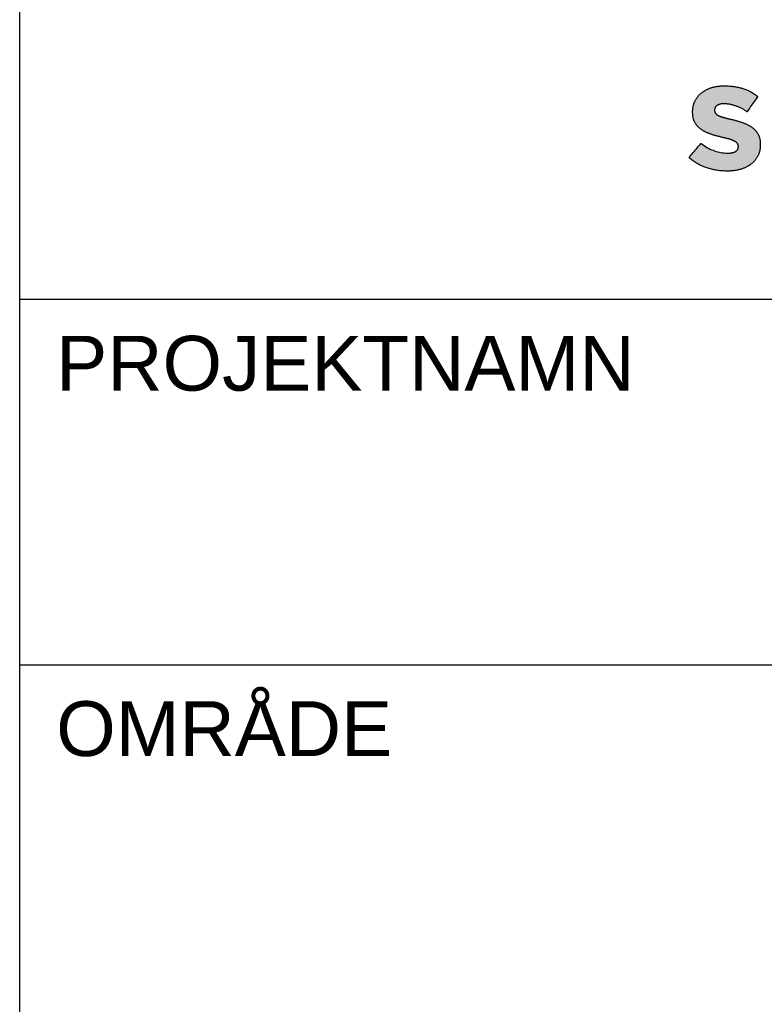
# Model space of a CAD drawing. Header units: millimetres. Extents: x 721 to 836, y 20 to 293.
# Tile 2 of 19: x 721 to 741, y 111 to 138. Entities that reach past the tile are written whole.
import ezdxf

# ---------------------------------------------------------------- set-up
doc = ezdxf.new("R2010")
doc.units = ezdxf.units.MM
for name, color, linetype in [('P-------F2-', 7, 'Continuous'), ('P-------W--', 7, 'Continuous'), ('P-------W3-', 8, 'Continuous'), ('P-------W34', 8, 'Continuous')]:
    doc.layers.add(name, color=color, linetype=linetype)
doc.styles.add('Arial', font='arial.ttf')

# ---------------------------------------------------------------- blocks, each defined once
blk = doc.blocks.new('STADSFAST_LOGO')
at = {"layer": 'P-------W34'}
h = blk.add_hatch(color=256, dxfattribs=at)
h.dxf.hatch_style = 1
h.paths.add_polyline_path([(740.369, 133.509), (740.335, 133.51), (740.301, 133.51), (740.267, 133.512), (740.234, 133.514), (740.201, 133.517), (740.167, 133.52), (740.135, 133.524), (740.102, 133.528), (740.069, 133.533), (740.037, 133.539), (740.005, 133.545), (739.973, 133.552), (739.941, 133.56), (739.91, 133.568), (739.878, 133.576), (739.847, 133.585), (739.816, 133.595), (739.786, 133.606), (739.755, 133.617), (739.725, 133.628), (739.696, 133.64), (739.666, 133.653), (739.638, 133.666), (739.609, 133.68), (739.581, 133.695), (739.554, 133.71), (739.527, 133.726), (739.5, 133.742), (739.473, 133.759), (739.447, 133.776), (739.422, 133.794), (739.397, 133.813), (739.372, 133.832), (739.347, 133.852), (739.324, 133.873), (739.322, 133.874), (739.327, 133.879), (739.342, 133.898), (739.363, 133.922), (739.386, 133.95), (739.412, 133.981), (739.44, 134.015), (739.47, 134.05), (739.499, 134.086), (739.529, 134.121), (739.557, 134.155), (739.584, 134.187), (739.608, 134.215), (739.628, 134.24), (739.645, 134.26), (739.651, 134.267), (739.656, 134.264), (739.695, 134.234), (739.735, 134.207), (739.775, 134.181), (739.816, 134.156), (739.857, 134.134), (739.898, 134.113), (739.94, 134.094), (739.982, 134.077), (740.025, 134.061), (740.068, 134.047), (740.111, 134.035), (740.154, 134.025), (740.198, 134.016), (740.243, 134.01), (740.287, 134.005), (740.332, 134.002), (740.378, 134), (740.402, 134), (740.416, 134), (740.43, 134.001), (740.444, 134.002), (740.457, 134.003), (740.47, 134.004), (740.482, 134.006), (740.494, 134.008), (740.506, 134.01), (740.517, 134.013), (740.528, 134.015), (740.539, 134.018), (740.55, 134.022), (740.56, 134.025), (740.569, 134.029), (740.579, 134.034), (740.587, 134.038), (740.596, 134.043), (740.604, 134.048), (740.612, 134.054), (740.619, 134.059), (740.626, 134.065), (740.633, 134.072), (740.639, 134.078), (740.644, 134.085), (740.65, 134.092), (740.654, 134.1), (740.658, 134.108), (740.662, 134.116), (740.665, 134.124), (740.668, 134.132), (740.67, 134.141), (740.672, 134.15), (740.673, 134.159), (740.674, 134.168), (740.674, 134.177), (740.674, 134.177), (740.674, 134.177), (740.674, 134.178), (740.674, 134.178), (740.674, 134.178), (740.674, 134.179), (740.674, 134.179), (740.674, 134.18), (740.674, 134.18), (740.674, 134.181), (740.674, 134.181), (740.674, 134.182), (740.674, 134.182), (740.674, 134.183), (740.674, 134.183), (740.674, 134.183), (740.674, 134.184), (740.674, 134.185), (740.674, 134.189), (740.674, 134.193), (740.673, 134.198), (740.673, 134.202), (740.672, 134.207), (740.672, 134.211), (740.671, 134.215), (740.67, 134.219), (740.669, 134.224), (740.668, 134.228), (740.667, 134.232), (740.665, 134.236), (740.664, 134.24), (740.662, 134.244), (740.66, 134.248), (740.658, 134.251), (740.656, 134.255), (740.654, 134.259), (740.652, 134.263), (740.649, 134.266), (740.646, 134.27), (740.643, 134.274), (740.64, 134.277), (740.637, 134.281), (740.633, 134.284), (740.63, 134.288), (740.626, 134.291), (740.622, 134.294), (740.618, 134.298), (740.614, 134.301), (740.609, 134.304), (740.604, 134.308), (740.6, 134.311), (740.595, 134.314), (740.59, 134.317), (740.584, 134.32), (740.579, 134.323), (740.573, 134.326), (740.568, 134.329), (740.562, 134.332), (740.555, 134.335), (740.549, 134.338), (740.543, 134.341), (740.536, 134.344), (740.529, 134.347), (740.522, 134.35), (740.515, 134.353), (740.508, 134.356), (740.5, 134.359), (740.492, 134.362), (740.484, 134.364), (740.476, 134.367), (740.468, 134.37), (740.46, 134.373), (740.451, 134.376), (740.442, 134.379), (740.432, 134.381), (740.423, 134.384), (740.413, 134.387), (740.403, 134.39), (740.392, 134.393), (740.382, 134.396), (740.371, 134.398), (740.36, 134.401), (740.348, 134.404), (740.336, 134.407), (740.324, 134.41), (740.312, 134.413), (740.3, 134.416), (740.287, 134.419), (740.274, 134.422), (740.254, 134.426), (740.234, 134.431), (740.214, 134.436), (740.194, 134.441), (740.174, 134.446), (740.154, 134.451), (740.135, 134.456), (740.116, 134.461), (740.097, 134.466), (740.078, 134.472), (740.059, 134.477), (740.04, 134.482), (740.022, 134.487), (740.003, 134.493), (739.985, 134.498), (739.967, 134.504), (739.95, 134.509), (739.932, 134.515), (739.915, 134.521), (739.898, 134.527), (739.881, 134.533), (739.865, 134.539), (739.848, 134.545), (739.833, 134.552), (739.817, 134.559), (739.802, 134.566), (739.786, 134.573), (739.771, 134.58), (739.757, 134.588), (739.743, 134.595), (739.728, 134.603), (739.715, 134.611), (739.701, 134.619), (739.688, 134.628), (739.675, 134.636), (739.662, 134.645), (739.649, 134.654), (739.637, 134.663), (739.625, 134.672), (739.614, 134.682), (739.603, 134.692), (739.592, 134.702), (739.581, 134.712), (739.571, 134.723), (739.561, 134.733), (739.551, 134.744), (739.542, 134.756), (739.533, 134.767), (739.524, 134.779), (739.515, 134.791), (739.507, 134.803), (739.499, 134.815), (739.492, 134.828), (739.484, 134.841), (739.478, 134.854), (739.471, 134.867), (739.465, 134.881), (739.459, 134.895), (739.454, 134.91), (739.449, 134.925), (739.445, 134.94), (739.441, 134.956), (739.437, 134.972), (739.434, 134.988), (739.431, 135.005), (739.429, 135.022), (739.427, 135.04), (739.425, 135.058), (739.424, 135.076), (739.423, 135.095), (739.423, 135.114), (739.423, 135.122), (739.423, 135.122), (739.423, 135.122), (739.423, 135.123), (739.423, 135.123), (739.423, 135.124), (739.423, 135.124), (739.423, 135.125), (739.423, 135.125), (739.423, 135.126), (739.423, 135.126), (739.423, 135.127), (739.423, 135.127), (739.423, 135.128), (739.423, 135.128), (739.423, 135.128), (739.423, 135.128), (739.423, 135.128), (739.423, 135.141), (739.423, 135.159), (739.424, 135.176), (739.425, 135.193), (739.427, 135.21), (739.429, 135.226), (739.431, 135.243), (739.434, 135.259), (739.437, 135.275), (739.44, 135.291), (739.444, 135.307), (739.448, 135.323), (739.453, 135.338), (739.458, 135.354), (739.463, 135.369), (739.468, 135.384), (739.474, 135.399), (739.481, 135.413), (739.488, 135.428), (739.495, 135.442), (739.502, 135.456), (739.51, 135.47), (739.518, 135.483), (739.526, 135.497), (739.535, 135.51), (739.544, 135.523), (739.554, 135.536), (739.563, 135.548), (739.573, 135.56), (739.584, 135.573), (739.595, 135.584), (739.606, 135.596), (739.617, 135.608), (739.629, 135.619), (739.641, 135.63), (739.654, 135.641), (739.667, 135.651), (739.68, 135.661), (739.693, 135.671), (739.707, 135.681), (739.721, 135.691), (739.735, 135.7), (739.75, 135.709), (739.765, 135.717), (739.78, 135.726), (739.796, 135.734), (739.812, 135.742), (739.828, 135.75), (739.844, 135.757), (739.861, 135.764), (739.878, 135.771), (739.895, 135.777), (739.913, 135.784), (739.931, 135.79), (739.949, 135.795), (739.967, 135.801), (739.986, 135.806), (740.005, 135.81), (740.024, 135.815), (740.044, 135.819), (740.064, 135.822), (740.084, 135.826), (740.104, 135.829), (740.125, 135.832), (740.146, 135.834), (740.167, 135.836), (740.189, 135.838), (740.21, 135.839), (740.232, 135.84), (740.255, 135.841), (740.277, 135.841), (740.304, 135.841), (740.336, 135.841), (740.368, 135.84), (740.4, 135.838), (740.431, 135.836), (740.462, 135.834), (740.492, 135.831), (740.522, 135.828), (740.552, 135.824), (740.581, 135.82), (740.61, 135.815), (740.638, 135.81), (740.666, 135.804), (740.693, 135.798), (740.72, 135.791), (740.747, 135.784), (740.773, 135.776), (740.799, 135.768), (740.825, 135.76), (740.85, 135.75), (740.875, 135.741), (740.9, 135.731), (740.924, 135.721), (740.948, 135.71), (740.972, 135.698), (740.996, 135.686), (741.019, 135.674), (741.042, 135.661), (741.065, 135.648), (741.087, 135.635), (741.109, 135.62), (741.131, 135.606), (741.153, 135.591), (741.174, 135.575), (741.196, 135.56), (741.207, 135.551), (741.197, 135.537), (741.181, 135.515), (741.162, 135.487), (741.14, 135.456), (741.115, 135.421), (741.09, 135.385), (741.063, 135.347), (741.036, 135.309), (741.01, 135.272), (740.985, 135.237), (740.962, 135.204), (740.942, 135.176), (740.925, 135.151), (740.912, 135.133), (740.911, 135.132), (740.911, 135.132), (740.893, 135.144), (740.875, 135.156), (740.857, 135.168), (740.839, 135.179), (740.821, 135.19), (740.803, 135.2), (740.784, 135.21), (740.766, 135.22), (740.747, 135.229), (740.729, 135.239), (740.711, 135.247), (740.692, 135.256), (740.673, 135.264), (740.655, 135.272), (740.636, 135.279), (740.617, 135.286), (740.598, 135.293), (740.579, 135.299), (740.561, 135.305), (740.542, 135.31), (740.523, 135.316), (740.505, 135.321), (740.486, 135.325), (740.468, 135.329), (740.449, 135.333), (740.431, 135.336), (740.413, 135.339), (740.395, 135.342), (740.377, 135.344), (740.359, 135.346), (740.341, 135.348), (740.323, 135.349), (740.305, 135.35), (740.287, 135.35), (740.271, 135.35), (740.257, 135.35), (740.245, 135.35), (740.232, 135.349), (740.22, 135.348), (740.209, 135.346), (740.197, 135.345), (740.186, 135.343), (740.176, 135.341), (740.165, 135.338), (740.155, 135.335), (740.146, 135.332), (740.136, 135.329), (740.127, 135.325), (740.118, 135.321), (740.11, 135.317), (740.102, 135.312), (740.094, 135.307), (740.087, 135.302), (740.08, 135.296), (740.074, 135.291), (740.068, 135.285), (740.062, 135.279), (740.057, 135.273), (740.052, 135.266), (740.047, 135.26), (740.043, 135.253), (740.04, 135.246), (740.036, 135.239), (740.033, 135.232), (740.031, 135.225), (740.029, 135.217), (740.027, 135.21), (740.026, 135.202), (740.025, 135.194), (740.025, 135.187), (740.025, 135.183), (740.025, 135.183), (740.025, 135.183), (740.025, 135.183), (740.025, 135.182), (740.025, 135.182), (740.025, 135.181), (740.025, 135.181), (740.025, 135.18), (740.025, 135.18), (740.025, 135.179), (740.025, 135.178), (740.025, 135.178), (740.025, 135.178), (740.025, 135.177), (740.025, 135.177), (740.025, 135.177), (740.025, 135.177), (740.025, 135.173), (740.025, 135.168), (740.025, 135.163), (740.026, 135.158), (740.026, 135.154), (740.027, 135.149), (740.028, 135.144), (740.029, 135.14), (740.03, 135.135), (740.031, 135.131), (740.032, 135.127), (740.034, 135.122), (740.035, 135.118), (740.037, 135.114), (740.039, 135.11), (740.041, 135.106), (740.043, 135.102), (740.046, 135.098), (740.048, 135.094), (740.051, 135.09), (740.054, 135.086), (740.057, 135.082), (740.06, 135.079), (740.063, 135.075), (740.067, 135.071), (740.071, 135.068), (740.074, 135.065), (740.078, 135.061), (740.083, 135.058), (740.087, 135.055), (740.091, 135.051), (740.096, 135.048), (740.101, 135.045), (740.106, 135.042), (740.111, 135.039), (740.116, 135.036), (740.121, 135.033), (740.127, 135.03), (740.133, 135.027), (740.139, 135.025), (740.145, 135.022), (740.151, 135.019), (740.158, 135.016), (740.164, 135.013), (740.171, 135.01), (740.179, 135.007), (740.186, 135.005), (740.193, 135.002), (740.201, 134.999), (740.209, 134.996), (740.217, 134.993), (740.226, 134.991), (740.234, 134.988), (740.243, 134.985), (740.252, 134.982), (740.261, 134.98), (740.27, 134.977), (740.28, 134.974), (740.29, 134.971), (740.3, 134.968), (740.311, 134.965), (740.322, 134.962), (740.333, 134.96), (740.344, 134.957), (740.355, 134.954), (740.367, 134.951), (740.379, 134.948), (740.391, 134.945), (740.404, 134.942), (740.417, 134.939), (740.43, 134.936), (740.447, 134.933), (740.469, 134.928), (740.49, 134.923), (740.511, 134.918), (740.532, 134.913), (740.553, 134.908), (740.574, 134.902), (740.594, 134.897), (740.614, 134.891), (740.634, 134.886), (740.653, 134.88), (740.673, 134.874), (740.692, 134.869), (740.71, 134.863), (740.729, 134.857), (740.747, 134.851), (740.765, 134.844), (740.783, 134.838), (740.801, 134.832), (740.818, 134.825), (740.835, 134.819), (740.852, 134.812), (740.868, 134.805), (740.884, 134.798), (740.9, 134.791), (740.915, 134.783), (740.93, 134.776), (740.945, 134.768), (740.96, 134.76), (740.974, 134.752), (740.988, 134.744), (741.001, 134.736), (741.015, 134.727), (741.028, 134.719), (741.04, 134.71), (741.053, 134.701), (741.065, 134.692), (741.076, 134.683), (741.088, 134.674), (741.099, 134.664), (741.109, 134.654), (741.12, 134.644), (741.13, 134.634), (741.14, 134.624), (741.149, 134.613), (741.158, 134.603), (741.167, 134.592), (741.175, 134.58), (741.183, 134.569), (741.191, 134.557), (741.199, 134.546), (741.206, 134.534), (741.213, 134.521), (741.219, 134.509), (741.225, 134.496), (741.231, 134.483), (741.237, 134.47), (741.242, 134.457), (741.247, 134.443), (741.251, 134.429), (741.255, 134.415), (741.259, 134.4), (741.262, 134.386), (741.265, 134.37), (741.268, 134.355), (741.27, 134.339), (741.272, 134.323), (741.274, 134.307), (741.275, 134.29), (741.276, 134.274), (741.276, 134.256), (741.276, 134.241), (741.276, 134.241), (741.276, 134.241), (741.276, 134.241), (741.276, 134.24), (741.276, 134.24), (741.276, 134.239), (741.276, 134.239), (741.276, 134.238), (741.276, 134.238), (741.276, 134.237), (741.276, 134.236), (741.276, 134.236), (741.276, 134.236), (741.276, 134.235), (741.276, 134.235), (741.276, 134.235), (741.276, 134.229), (741.276, 134.21), (741.275, 134.191), (741.274, 134.172), (741.272, 134.154), (741.27, 134.135), (741.268, 134.118), (741.265, 134.1), (741.262, 134.083), (741.258, 134.065), (741.254, 134.049), (741.25, 134.032), (741.245, 134.016), (741.24, 133.999), (741.234, 133.984), (741.228, 133.968), (741.222, 133.953), (741.215, 133.937), (741.207, 133.922), (741.2, 133.908), (741.192, 133.893), (741.184, 133.879), (741.175, 133.865), (741.166, 133.851), (741.157, 133.838), (741.147, 133.825), (741.137, 133.812), (741.127, 133.799), (741.116, 133.787), (741.105, 133.774), (741.094, 133.763), (741.082, 133.751), (741.071, 133.739), (741.058, 133.728), (741.046, 133.717), (741.033, 133.706), (741.019, 133.696), (741.006, 133.686), (740.992, 133.676), (740.978, 133.666), (740.963, 133.657), (740.949, 133.648), (740.933, 133.639), (740.918, 133.63), (740.902, 133.622), (740.886, 133.614), (740.87, 133.606), (740.853, 133.599), (740.836, 133.592), (740.819, 133.585), (740.801, 133.578), (740.783, 133.572), (740.765, 133.566), (740.747, 133.56), (740.728, 133.555), (740.709, 133.55), (740.689, 133.545), (740.67, 133.54), (740.65, 133.536), (740.63, 133.532), (740.609, 133.528), (740.589, 133.525), (740.568, 133.522), (740.547, 133.519), (740.526, 133.517), (740.504, 133.515), (740.482, 133.513), (740.46, 133.512), (740.438, 133.511), (740.415, 133.51), (740.392, 133.509)])

msp = doc.modelspace()

# ---------------------------------------------------------------- linework, layer by layer
at = {"layer": 'P-------F2-', "color": 7}
for p, q in [((721, 20), (721, 293)), ((721, 130), (821, 130))]:
    msp.add_line(p, q, dxfattribs=at)
at = {"layer": 'P-------F2-', "color": 4}
msp.add_line((721, 120), (821, 120), dxfattribs=at)
at = {"layer": 'P-------W3-'}
msp.add_lwpolyline([(740.369, 133.509), (740.335, 133.51), (740.301, 133.51), (740.267, 133.512), (740.234, 133.514), (740.201, 133.517), (740.167, 133.52), (740.135, 133.524), (740.102, 133.528), (740.069, 133.533), (740.037, 133.539), (740.005, 133.545), (739.973, 133.552), (739.941, 133.56), (739.91, 133.568), (739.878, 133.576), (739.847, 133.585), (739.816, 133.595), (739.786, 133.606), (739.755, 133.617), (739.725, 133.628), (739.696, 133.64), (739.666, 133.653), (739.638, 133.666), (739.609, 133.68), (739.581, 133.695), (739.554, 133.71), (739.527, 133.726), (739.5, 133.742), (739.473, 133.759), (739.447, 133.776), (739.422, 133.794), (739.397, 133.813), (739.372, 133.832), (739.347, 133.852), (739.324, 133.873), (739.322, 133.874), (739.327, 133.879), (739.342, 133.898), (739.363, 133.922), (739.386, 133.95), (739.412, 133.981), (739.44, 134.015), (739.47, 134.05), (739.499, 134.086), (739.529, 134.121), (739.557, 134.155), (739.584, 134.187), (739.608, 134.215), (739.628, 134.24), (739.645, 134.26), (739.651, 134.267), (739.656, 134.264), (739.695, 134.234), (739.735, 134.207), (739.775, 134.181), (739.816, 134.156), (739.857, 134.134), (739.898, 134.113), (739.94, 134.094), (739.982, 134.077), (740.025, 134.061), (740.068, 134.047), (740.111, 134.035), (740.154, 134.025), (740.198, 134.016), (740.243, 134.01), (740.287, 134.005), (740.332, 134.002), (740.378, 134), (740.402, 134), (740.416, 134), (740.43, 134.001), (740.444, 134.002), (740.457, 134.003), (740.47, 134.004), (740.482, 134.006), (740.494, 134.008), (740.506, 134.01), (740.517, 134.013), (740.528, 134.015), (740.539, 134.018), (740.55, 134.022), (740.56, 134.025), (740.569, 134.029), (740.579, 134.034), (740.587, 134.038), (740.596, 134.043), (740.604, 134.048), (740.612, 134.054), (740.619, 134.059), (740.626, 134.065), (740.633, 134.072), (740.639, 134.078), (740.644, 134.085), (740.65, 134.092), (740.654, 134.1), (740.658, 134.108), (740.662, 134.116), (740.665, 134.124), (740.668, 134.132), (740.67, 134.141), (740.672, 134.15), (740.673, 134.159), (740.674, 134.168), (740.674, 134.177), (740.674, 134.177), (740.674, 134.177), (740.674, 134.178), (740.674, 134.178), (740.674, 134.178), (740.674, 134.179), (740.674, 134.179), (740.674, 134.18), (740.674, 134.18), (740.674, 134.181), (740.674, 134.181), (740.674, 134.182), (740.674, 134.182), (740.674, 134.183), (740.674, 134.183), (740.674, 134.183), (740.674, 134.184), (740.674, 134.185), (740.674, 134.189), (740.674, 134.193), (740.673, 134.198), (740.673, 134.202), (740.672, 134.207), (740.672, 134.211), (740.671, 134.215), (740.67, 134.219), (740.669, 134.224), (740.668, 134.228), (740.667, 134.232), (740.665, 134.236), (740.664, 134.24), (740.662, 134.244), (740.66, 134.248), (740.658, 134.251), (740.656, 134.255), (740.654, 134.259), (740.652, 134.263), (740.649, 134.266), (740.646, 134.27), (740.643, 134.274), (740.64, 134.277), (740.637, 134.281), (740.633, 134.284), (740.63, 134.288), (740.626, 134.291), (740.622, 134.294), (740.618, 134.298), (740.614, 134.301), (740.609, 134.304), (740.604, 134.308), (740.6, 134.311), (740.595, 134.314), (740.59, 134.317), (740.584, 134.32), (740.579, 134.323), (740.573, 134.326), (740.568, 134.329), (740.562, 134.332), (740.555, 134.335), (740.549, 134.338), (740.543, 134.341), (740.536, 134.344), (740.529, 134.347), (740.522, 134.35), (740.515, 134.353), (740.508, 134.356), (740.5, 134.359), (740.492, 134.362), (740.484, 134.364), (740.476, 134.367), (740.468, 134.37), (740.46, 134.373), (740.451, 134.376), (740.442, 134.379), (740.432, 134.381), (740.423, 134.384), (740.413, 134.387), (740.403, 134.39), (740.392, 134.393), (740.382, 134.396), (740.371, 134.398), (740.36, 134.401), (740.348, 134.404), (740.336, 134.407), (740.324, 134.41), (740.312, 134.413), (740.3, 134.416), (740.287, 134.419), (740.274, 134.422), (740.254, 134.426), (740.234, 134.431), (740.214, 134.436), (740.194, 134.441), (740.174, 134.446), (740.154, 134.451), (740.135, 134.456), (740.116, 134.461), (740.097, 134.466), (740.078, 134.472), (740.059, 134.477), (740.04, 134.482), (740.022, 134.487), (740.003, 134.493), (739.985, 134.498), (739.967, 134.504), (739.95, 134.509), (739.932, 134.515), (739.915, 134.521), (739.898, 134.527), (739.881, 134.533), (739.865, 134.539), (739.848, 134.545), (739.833, 134.552), (739.817, 134.559), (739.802, 134.566), (739.786, 134.573), (739.771, 134.58), (739.757, 134.588), (739.743, 134.595), (739.728, 134.603), (739.715, 134.611), (739.701, 134.619), (739.688, 134.628), (739.675, 134.636), (739.662, 134.645), (739.649, 134.654), (739.637, 134.663), (739.625, 134.672), (739.614, 134.682), (739.603, 134.692), (739.592, 134.702), (739.581, 134.712), (739.571, 134.723), (739.561, 134.733), (739.551, 134.744), (739.542, 134.756), (739.533, 134.767), (739.524, 134.779), (739.515, 134.791), (739.507, 134.803), (739.499, 134.815), (739.492, 134.828), (739.484, 134.841), (739.478, 134.854), (739.471, 134.867), (739.465, 134.881), (739.459, 134.895), (739.454, 134.91), (739.449, 134.925), (739.445, 134.94), (739.441, 134.956), (739.437, 134.972), (739.434, 134.988), (739.431, 135.005), (739.429, 135.022), (739.427, 135.04), (739.425, 135.058), (739.424, 135.076), (739.423, 135.095), (739.423, 135.114), (739.423, 135.122), (739.423, 135.122), (739.423, 135.122), (739.423, 135.123), (739.423, 135.123), (739.423, 135.124), (739.423, 135.124), (739.423, 135.125), (739.423, 135.125), (739.423, 135.126), (739.423, 135.126), (739.423, 135.127), (739.423, 135.127), (739.423, 135.128), (739.423, 135.128), (739.423, 135.128), (739.423, 135.128), (739.423, 135.128), (739.423, 135.141), (739.423, 135.159), (739.424, 135.176), (739.425, 135.193), (739.427, 135.21), (739.429, 135.226), (739.431, 135.243), (739.434, 135.259), (739.437, 135.275), (739.44, 135.291), (739.444, 135.307), (739.448, 135.323), (739.453, 135.338), (739.458, 135.354), (739.463, 135.369), (739.468, 135.384), (739.474, 135.399), (739.481, 135.413), (739.488, 135.428), (739.495, 135.442), (739.502, 135.456), (739.51, 135.47), (739.518, 135.483), (739.526, 135.497), (739.535, 135.51), (739.544, 135.523), (739.554, 135.536), (739.563, 135.548), (739.573, 135.56), (739.584, 135.573), (739.595, 135.584), (739.606, 135.596), (739.617, 135.608), (739.629, 135.619), (739.641, 135.63), (739.654, 135.641), (739.667, 135.651), (739.68, 135.661), (739.693, 135.671), (739.707, 135.681), (739.721, 135.691), (739.735, 135.7), (739.75, 135.709), (739.765, 135.717), (739.78, 135.726), (739.796, 135.734), (739.812, 135.742), (739.828, 135.75), (739.844, 135.757), (739.861, 135.764), (739.878, 135.771), (739.895, 135.777), (739.913, 135.784), (739.931, 135.79), (739.949, 135.795), (739.967, 135.801), (739.986, 135.806), (740.005, 135.81), (740.024, 135.815), (740.044, 135.819), (740.064, 135.822), (740.084, 135.826), (740.104, 135.829), (740.125, 135.832), (740.146, 135.834), (740.167, 135.836), (740.189, 135.838), (740.21, 135.839), (740.232, 135.84), (740.255, 135.841), (740.277, 135.841), (740.304, 135.841), (740.336, 135.841), (740.368, 135.84), (740.4, 135.838), (740.431, 135.836), (740.462, 135.834), (740.492, 135.831), (740.522, 135.828), (740.552, 135.824), (740.581, 135.82), (740.61, 135.815), (740.638, 135.81), (740.666, 135.804), (740.693, 135.798), (740.72, 135.791), (740.747, 135.784), (740.773, 135.776), (740.799, 135.768), (740.825, 135.76), (740.85, 135.75), (740.875, 135.741), (740.9, 135.731), (740.924, 135.721), (740.948, 135.71), (740.972, 135.698), (740.996, 135.686), (741.019, 135.674), (741.042, 135.661), (741.065, 135.648), (741.087, 135.635), (741.109, 135.62), (741.131, 135.606), (741.153, 135.591), (741.174, 135.575), (741.196, 135.56), (741.207, 135.551), (741.197, 135.537), (741.181, 135.515), (741.162, 135.487), (741.14, 135.456), (741.115, 135.421), (741.09, 135.385), (741.063, 135.347), (741.036, 135.309), (741.01, 135.272), (740.985, 135.237), (740.962, 135.204), (740.942, 135.176), (740.925, 135.151), (740.912, 135.133), (740.911, 135.132), (740.911, 135.132), (740.893, 135.144), (740.875, 135.156), (740.857, 135.168), (740.839, 135.179), (740.821, 135.19), (740.803, 135.2), (740.784, 135.21), (740.766, 135.22), (740.747, 135.229), (740.729, 135.239), (740.711, 135.247), (740.692, 135.256), (740.673, 135.264), (740.655, 135.272), (740.636, 135.279), (740.617, 135.286), (740.598, 135.293), (740.579, 135.299), (740.561, 135.305), (740.542, 135.31), (740.523, 135.316), (740.505, 135.321), (740.486, 135.325), (740.468, 135.329), (740.449, 135.333), (740.431, 135.336), (740.413, 135.339), (740.395, 135.342), (740.377, 135.344), (740.359, 135.346), (740.341, 135.348), (740.323, 135.349), (740.305, 135.35), (740.287, 135.35), (740.271, 135.35), (740.257, 135.35), (740.245, 135.35), (740.232, 135.349), (740.22, 135.348), (740.209, 135.346), (740.197, 135.345), (740.186, 135.343), (740.176, 135.341), (740.165, 135.338), (740.155, 135.335), (740.146, 135.332), (740.136, 135.329), (740.127, 135.325), (740.118, 135.321), (740.11, 135.317), (740.102, 135.312), (740.094, 135.307), (740.087, 135.302), (740.08, 135.296), (740.074, 135.291), (740.068, 135.285), (740.062, 135.279), (740.057, 135.273), (740.052, 135.266), (740.047, 135.26), (740.043, 135.253), (740.04, 135.246), (740.036, 135.239), (740.033, 135.232), (740.031, 135.225), (740.029, 135.217), (740.027, 135.21), (740.026, 135.202), (740.025, 135.194), (740.025, 135.187), (740.025, 135.183), (740.025, 135.183), (740.025, 135.183), (740.025, 135.183), (740.025, 135.182), (740.025, 135.182), (740.025, 135.181), (740.025, 135.181), (740.025, 135.18), (740.025, 135.18), (740.025, 135.179), (740.025, 135.178), (740.025, 135.178), (740.025, 135.178), (740.025, 135.177), (740.025, 135.177), (740.025, 135.177), (740.025, 135.177), (740.025, 135.173), (740.025, 135.168), (740.025, 135.163), (740.026, 135.158), (740.026, 135.154), (740.027, 135.149), (740.028, 135.144), (740.029, 135.14), (740.03, 135.135), (740.031, 135.131), (740.032, 135.127), (740.034, 135.122), (740.035, 135.118), (740.037, 135.114), (740.039, 135.11), (740.041, 135.106), (740.043, 135.102), (740.046, 135.098), (740.048, 135.094), (740.051, 135.09), (740.054, 135.086), (740.057, 135.082), (740.06, 135.079), (740.063, 135.075), (740.067, 135.071), (740.071, 135.068), (740.074, 135.065), (740.078, 135.061), (740.083, 135.058), (740.087, 135.055), (740.091, 135.051), (740.096, 135.048), (740.101, 135.045), (740.106, 135.042), (740.111, 135.039), (740.116, 135.036), (740.121, 135.033), (740.127, 135.03), (740.133, 135.027), (740.139, 135.025), (740.145, 135.022), (740.151, 135.019), (740.158, 135.016), (740.164, 135.013), (740.171, 135.01), (740.179, 135.007), (740.186, 135.005), (740.193, 135.002), (740.201, 134.999), (740.209, 134.996), (740.217, 134.993), (740.226, 134.991), (740.234, 134.988), (740.243, 134.985), (740.252, 134.982), (740.261, 134.98), (740.27, 134.977), (740.28, 134.974), (740.29, 134.971), (740.3, 134.968), (740.311, 134.965), (740.322, 134.962), (740.333, 134.96), (740.344, 134.957), (740.355, 134.954), (740.367, 134.951), (740.379, 134.948), (740.391, 134.945), (740.404, 134.942), (740.417, 134.939), (740.43, 134.936), (740.447, 134.933), (740.469, 134.928), (740.49, 134.923), (740.511, 134.918), (740.532, 134.913), (740.553, 134.908), (740.574, 134.902), (740.594, 134.897), (740.614, 134.891), (740.634, 134.886), (740.653, 134.88), (740.673, 134.874), (740.692, 134.869), (740.71, 134.863), (740.729, 134.857), (740.747, 134.851), (740.765, 134.844), (740.783, 134.838), (740.801, 134.832), (740.818, 134.825), (740.835, 134.819), (740.852, 134.812), (740.868, 134.805), (740.884, 134.798), (740.9, 134.791), (740.915, 134.783), (740.93, 134.776), (740.945, 134.768), (740.96, 134.76), (740.974, 134.752), (740.988, 134.744), (741.001, 134.736), (741.015, 134.727), (741.028, 134.719), (741.04, 134.71), (741.053, 134.701), (741.065, 134.692), (741.076, 134.683), (741.088, 134.674), (741.099, 134.664), (741.109, 134.654), (741.12, 134.644), (741.13, 134.634), (741.14, 134.624), (741.149, 134.613), (741.158, 134.603), (741.167, 134.592), (741.175, 134.58), (741.183, 134.569), (741.191, 134.557), (741.199, 134.546), (741.206, 134.534), (741.213, 134.521), (741.219, 134.509), (741.225, 134.496), (741.231, 134.483), (741.237, 134.47), (741.242, 134.457), (741.247, 134.443), (741.251, 134.429), (741.255, 134.415), (741.259, 134.4), (741.262, 134.386), (741.265, 134.37), (741.268, 134.355), (741.27, 134.339), (741.272, 134.323), (741.274, 134.307), (741.275, 134.29), (741.276, 134.274), (741.276, 134.256), (741.276, 134.241), (741.276, 134.241), (741.276, 134.241), (741.276, 134.241), (741.276, 134.24), (741.276, 134.24), (741.276, 134.239), (741.276, 134.239), (741.276, 134.238), (741.276, 134.238), (741.276, 134.237), (741.276, 134.236), (741.276, 134.236), (741.276, 134.236), (741.276, 134.235), (741.276, 134.235), (741.276, 134.235), (741.276, 134.229), (741.276, 134.21), (741.275, 134.191), (741.274, 134.172), (741.272, 134.154), (741.27, 134.135), (741.268, 134.118), (741.265, 134.1), (741.262, 134.083), (741.258, 134.065), (741.254, 134.049), (741.25, 134.032), (741.245, 134.016), (741.24, 133.999), (741.234, 133.984), (741.228, 133.968), (741.222, 133.953), (741.215, 133.937), (741.207, 133.922), (741.2, 133.908), (741.192, 133.893), (741.184, 133.879), (741.175, 133.865), (741.166, 133.851), (741.157, 133.838), (741.147, 133.825), (741.137, 133.812), (741.127, 133.799), (741.116, 133.787), (741.105, 133.774), (741.094, 133.763), (741.082, 133.751), (741.071, 133.739), (741.058, 133.728), (741.046, 133.717), (741.033, 133.706), (741.019, 133.696), (741.006, 133.686), (740.992, 133.676), (740.978, 133.666), (740.963, 133.657), (740.949, 133.648), (740.933, 133.639), (740.918, 133.63), (740.902, 133.622), (740.886, 133.614), (740.87, 133.606), (740.853, 133.599), (740.836, 133.592), (740.819, 133.585), (740.801, 133.578), (740.783, 133.572), (740.765, 133.566), (740.747, 133.56), (740.728, 133.555), (740.709, 133.55), (740.689, 133.545), (740.67, 133.54), (740.65, 133.536), (740.63, 133.532), (740.609, 133.528), (740.589, 133.525), (740.568, 133.522), (740.547, 133.519), (740.526, 133.517), (740.504, 133.515), (740.482, 133.513), (740.46, 133.512), (740.438, 133.511), (740.415, 133.51), (740.392, 133.509)], close=True, dxfattribs=at)

# ---------------------------------------------------------------- block references
msp.add_blockref('STADSFAST_LOGO', (0, 0))

# ---------------------------------------------------------------- texts
at = {"layer": 'P-------W--', "color": 4, "style": 'Arial'}
for s, p in [('PROJEKTNAMN', (722, 127.5)), ('OMRÅDE', (722, 117.5))]:
    msp.add_text(s, height=1.5, dxfattribs=at).set_placement(p)

doc.saveas('drawing.dxf')
